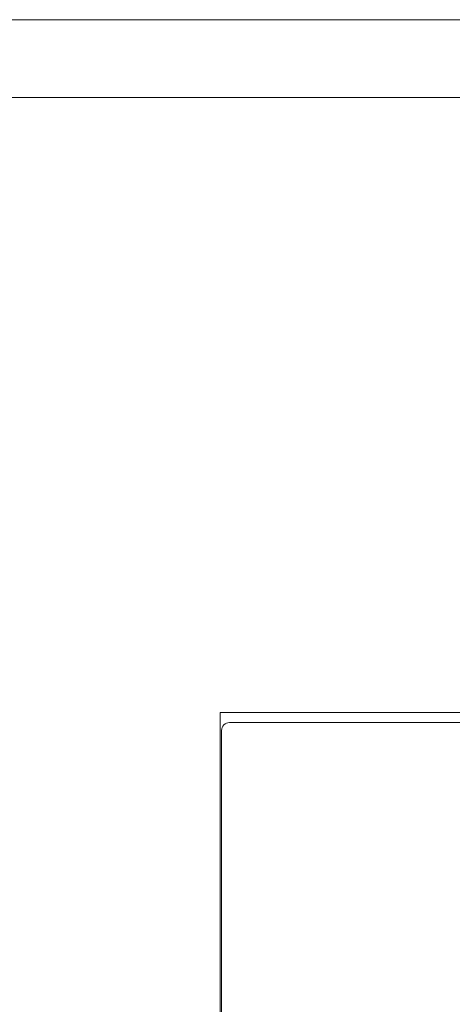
# Model space of a CAD drawing. Header units: millimetres. Extents: x 0 to 420, y 0 to 297.
# Tile 11 of 14: x 286 to 342, y 171 to 297. Entities that reach past the tile are written whole.
import ezdxf

# ---------------------------------------------------------------- set-up
doc = ezdxf.new("R2010")
doc.units = ezdxf.units.MM
doc.layers.get('0').update_dxf_attribs({"linetype": 'CONTINUOUS', "lineweight": 13})

msp = doc.modelspace()

# ---------------------------------------------------------------- linework, layer by layer
at = {"linetype": 'Continuous'}
for p, q in [((312.02, 208.13), (312.02, 174.66)), ((312.02, 208.13), (397.02, 208.13)), ((312.02, 174.66), (312.02, 87.13))]:
    msp.add_line(p, q, dxfattribs=at)
for p, q in [((313.22, 206.83), (395.82, 206.83)), ((312.22, 205.83), (312.22, 89.44))]:
    msp.add_line(p, q)
at = {"ltscale": 5}
for points in [[(0, 0), (420, 0), (420, 297), (0, 297)], [(10, 10), (410, 10), (410, 287), (10, 287)]]:
    msp.add_lwpolyline(points, close=True, dxfattribs=at)
msp.add_arc((313.22, 205.83), 1, 90, 180)

doc.saveas('drawing.dxf')
